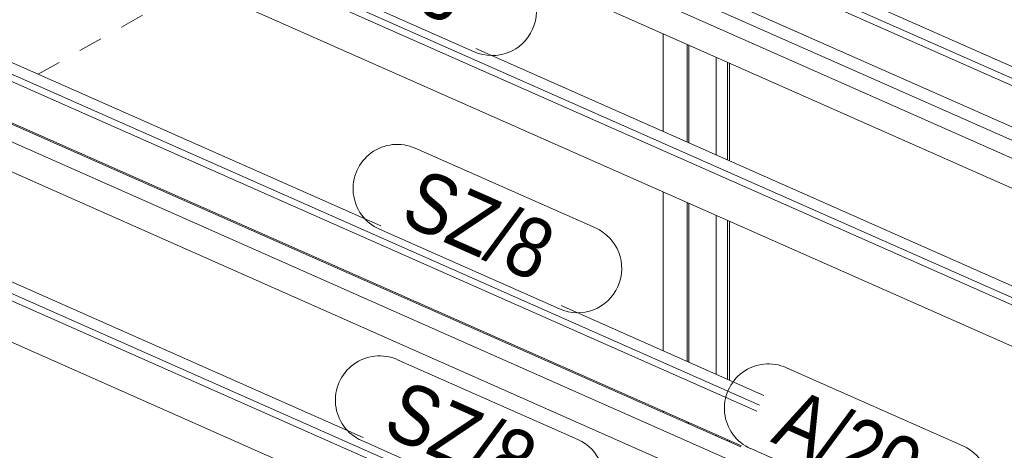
# Model space of a CAD drawing. Header units: millimetres. Extents: x -127 to 701, y 152 to 732.
# Tile 24 of 75: x 438 to 479, y 348 to 366. Entities that reach past the tile are written whole.
import ezdxf

# ---------------------------------------------------------------- set-up
doc = ezdxf.new("R2010")
doc.units = ezdxf.units.MM
doc.linetypes.add('XKITLINE00', pattern=[0])
doc.linetypes.add('XKITLINE01', pattern=[4, 1, -1, 1, -1])
doc.layers.add('Teil', color=7, linetype='Continuous', lineweight=0)
doc.layers.add('Text', color=5, linetype='Continuous', lineweight=0)
doc.styles.add('ARIAL', font='ARIAL.TTF')

msp = doc.modelspace()

# ---------------------------------------------------------------- linework, layer by layer
at = {"layer": 'Teil', "linetype": 'XKITLINE00', "lineweight": 0}
for p, q in [((445.718, 376.954), (494.088, 355.557)), ((446.396, 376.098), (493.883, 355.092)), ((445.519, 375.743), (515.323, 344.865)), ((433.557, 375.205), (498.432, 346.507)), ((433.53, 374.911), (521.008, 336.214)), ((445.412, 374.536), (513.842, 344.265)), ((434.897, 372.575), (506.165, 341.049)), ((423.314, 371.06), (453.205, 357.838)), ((462.138, 371.421), (494.729, 357.005)), ((462.83, 371.421), (494.842, 357.261)), ((463.938, 371.421), (484.927, 362.137)), ((422.736, 370.826), (469.037, 350.344)), ((422.709, 370.532), (468.924, 350.088)), ((424.076, 368.196), (468.283, 348.64)), ((425.35, 367.582), (468.264, 348.598)), ((424.473, 367.227), (494.277, 336.348)), ((412.493, 366.681), (452.464, 349)), ((411.888, 366.153), (499.366, 327.456)), ((411.915, 366.447), (476.79, 337.749)), ((424.366, 366.02), (492.796, 335.749)), ((465.013, 361.78), (465.013, 365.865)), ((466.012, 361.338), (466.012, 365.423)), ((466.087, 361.305), (466.087, 365.39)), ((457.171, 365.249), (499.011, 346.741)), ((467.233, 360.798), (467.233, 364.884)), ((467.704, 360.59), (467.704, 364.675)), ((467.779, 360.557), (467.779, 364.642)), ((413.255, 363.817), (484.523, 332.291)), ((465.013, 352.614), (465.013, 359.252)), ((466.012, 352.173), (466.012, 358.811)), ((466.087, 352.139), (466.087, 358.777)), ((467.233, 351.633), (467.233, 358.271)), ((467.704, 351.424), (467.704, 358.062)), ((467.779, 351.391), (467.779, 358.029)), ((460.741, 354.504), (469.218, 350.754)), ((465.013, 350.036), (465.013, 350.087)), ((466.012, 349.594), (466.012, 349.645)), ((466.087, 349.561), (466.087, 349.612)), ((467.233, 349.054), (467.233, 349.105)), ((467.704, 348.846), (467.704, 348.896)), ((467.779, 348.813), (467.779, 348.863))]:
    msp.add_line(p, q, dxfattribs=at)
at = {"layer": 'Teil', "linetype": 'XKITLINE01', "lineweight": 0}
msp.add_line((438.878, 364.176), (445.467, 367.899), dxfattribs=at)
at = {"layer": 'Text', "linetype": 'XKITLINE00', "lineweight": 0}
for p, q in [((449.574, 368.446), (457.11, 365.112)), ((454.641, 361.085), (462.177, 357.751)), ((453.144, 357.701), (460.68, 354.367)), ((453.9, 352.246), (461.437, 348.913)), ((470.168, 351.911), (477.538, 348.651)), ((452.403, 348.863), (459.94, 345.529)), ((468.671, 348.528), (476.041, 345.267))]:
    msp.add_line(p, q, dxfattribs=at)
for centre, start, end in [((457.859, 366.804), 246.1372, 66.1372), ((453.892, 359.393), 66.1372, 246.1372), ((461.429, 356.059), 246.1372, 66.1372), ((453.152, 350.555), 66.1372, 246.1372), ((469.419, 350.219), 66.1372, 246.1372), ((460.688, 347.221), 246.1372, 66.1372), ((476.789, 346.959), 246.1372, 66.1372)]:
    msp.add_arc(centre, 1.85, start, end, dxfattribs=at)

# ---------------------------------------------------------------- texts
at = {"layer": 'Text', "style": 'ARIAL', "width": 0.85}
for s, p in [('SZ/8', (450.365, 368.752)), ('SZ/8', (453.935, 358.007)), ('SZ/8', (453.195, 349.169)), ('A/20', (469.462, 348.834))]:
    msp.add_text(s, height=2.5, rotation=-23.8637, dxfattribs=at).set_placement(p)

doc.saveas('drawing.dxf')
